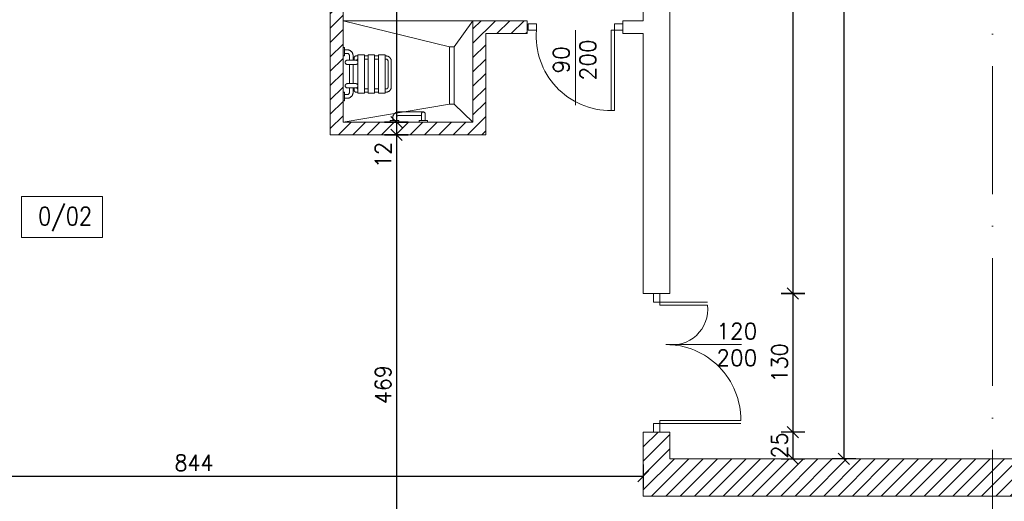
# Model space of a CAD drawing. Header units: millimetres. Extents: x -37273 to 136949, y -1495242345 to -598.
# Tile 22 of 38: x 41549 to 42474, y -16881 to -16429. Entities that reach past the tile are written whole.
import ezdxf

# ---------------------------------------------------------------- set-up
doc = ezdxf.new("R2010")
doc.units = ezdxf.units.MM
doc.linetypes.add('ACAD_ISO10W100', pattern=[18, 12, -3, 0, -3])
for name, color, linetype, lineweight in [('002_Medium_1 10', 251, 'Continuous', 0), ('A-DRZ', 3, 'Continuous', 13), ('A-OKN', 3, 'Continuous', 13), ('F-BIL-OP', 103, 'Continuous', 9), ('wymiarowannie', 253, 'Continuous', 5)]:
    doc.layers.add(name, color=color, linetype=linetype, lineweight=lineweight)
doc.layers.add('wym', color=1, linetype='Continuous')
doc.layers.add('ściana', color=7, linetype='Continuous')
doc.styles.add('SIMPLEX', font='simplex', dxfattribs={"width": 0.85})
doc.styles.get("Standard").update_dxf_attribs({"font": 'arial.ttf'})
doc.styles.add('WYM_50', font='simplex.shx', dxfattribs={"width": 0.95})
doc.dimstyles.new('50', dxfattribs={"dimtxt": 15, "dimasz": 0.15, "dimexe": 13, "dimexo": 30, "dimgap": 5, "dimtad": 1, "dimdec": 0, "dimrnd": 0.5, "dimzin": 1, "dimdsep": 46, "dimtxsty": 'WYM_50', "dimblk": 'A', "dimcen": 3, "dimdle": 5, "dimse1": 1, "dimse2": 1, "dimclrd": 256, "dimclre": 256, "dimclrt": 2, "dimaunit": 1, "dimadec": 0, "dimazin": 0, "dimtfac": 0.32, "dimtdec": 0, "dimtix": 1, "dimtmove": 1, "dimatfit": 3, "dimldrblk": 'A', "dimfxl": 1, "dimtvp": 0.08, "dimtolj": 1, "dimtzin": 1, "dimarcsym": 0})

# ---------------------------------------------------------------- blocks, each defined once
blk = doc.blocks.new('A')
at = {"color": 1, "linetype": 'Continuous'}
blk.add_line((0, 73.6), (0, -73.6), dxfattribs=at)
at = {"color": 7, "linetype": 'Continuous'}
blk.add_line((-35.3, -35.3), (35.3, 35.3), dxfattribs=at)
blk = doc.blocks.new('*D2474')
at = {"layer": 'Defpoints', "color": 0, "lineweight": 13, "ltscale": 3}
for p in [(41291, -16829.92), (42135, -16829.92), (42135, -16857.39)]:
    blk.add_point(p, dxfattribs=at)
at = {"layer": 'wym', "lineweight": -2}
blk.add_line((41291.15, -16857.39), (42134.85, -16857.39), dxfattribs=at)
at = {"layer": 'wym', "lineweight": -2, "ltscale": 3, "xscale": 0.15, "yscale": 0.15, "zscale": 0.15, "rotation": 180}
blk.add_blockref('A', (41291, -16857.39), dxfattribs=at)
at = {"layer": 'wym', "lineweight": -2, "ltscale": 3, "xscale": 0.15, "yscale": 0.15, "zscale": 0.15}
blk.add_blockref('A', (42135, -16857.39), dxfattribs=at)
at = {"layer": 'wym', "color": 2, "ltscale": 3, "insert": (41713, -16844.89), "char_height": 15, "attachment_point": 5, "style": 'WYM_50'}
blk.add_mtext('\\A1;844', dxfattribs=at)
blk = doc.blocks.new('*D2464')
at = {"layer": 'Defpoints', "color": 0, "lineweight": 13, "ltscale": 3}
for p in [(41920.2, -16537.05), (41903.1, -17006.05), (41920.2, -17006.05)]:
    blk.add_point(p, dxfattribs=at)
at = {"layer": 'wym', "lineweight": -2}
blk.add_line((41903.1, -16537.2), (41903.1, -17005.9), dxfattribs=at)
at = {"layer": 'wym', "lineweight": -2, "ltscale": 3, "xscale": 0.15, "yscale": 0.15, "zscale": 0.15}
for p, rotation in [((41903.1, -16537.05), 90), ((41903.1, -17006.05), 270)]:
    blk.add_blockref('A', p, dxfattribs=dict(at, rotation=rotation))
at = {"layer": 'wym', "color": 2, "ltscale": 3, "insert": (41890.6, -16771.55), "char_height": 15, "attachment_point": 5, "rotation": 90, "style": 'WYM_50'}
blk.add_mtext('\\A1;469', dxfattribs=at)
blk = doc.blocks.new('*D2463')
at = {"layer": 'Defpoints', "color": 0, "lineweight": 13, "ltscale": 3}
for p in [(41923.14, -16525.05), (41903.1, -16537.05), (41923.14, -16537.05)]:
    blk.add_point(p, dxfattribs=at)
at = {"layer": 'wym', "lineweight": -2}
for p, q in [((41903.1, -16525.2), (41903.1, -16536.9)), ((41903.1, -16537.05), (41903.1, -16571.13))]:
    blk.add_line(p, q, dxfattribs=at)
at = {"layer": 'wym', "lineweight": -2, "ltscale": 3, "xscale": 0.15, "yscale": 0.15, "zscale": 0.15}
for p, rotation in [((41903.1, -16525.05), 90), ((41903.1, -16537.05), 270)]:
    blk.add_blockref('A', p, dxfattribs=dict(at, rotation=rotation))
at = {"layer": 'wym', "color": 2, "ltscale": 3, "insert": (41890.6, -16555.95), "char_height": 15, "attachment_point": 5, "rotation": 90, "style": 'WYM_50'}
blk.add_mtext('\\A1;12', dxfattribs=at)
blk = doc.blocks.new('*D2462')
at = {"layer": 'Defpoints', "color": 0, "lineweight": 13, "ltscale": 3}
for p in [(41923.14, -16242.05), (41903.1, -16525.05), (41923.14, -16525.05)]:
    blk.add_point(p, dxfattribs=at)
at = {"layer": 'wym', "lineweight": -2}
blk.add_line((41903.1, -16242.2), (41903.1, -16524.9), dxfattribs=at)
at = {"layer": 'wym', "lineweight": -2, "ltscale": 3, "xscale": 0.15, "yscale": 0.15, "zscale": 0.15}
for p, rotation in [((41903.1, -16242.05), 90), ((41903.1, -16525.05), 270)]:
    blk.add_blockref('A', p, dxfattribs=dict(at, rotation=rotation))
at = {"layer": 'wym', "color": 2, "ltscale": 3, "insert": (41890.6, -16383.55), "char_height": 15, "attachment_point": 5, "rotation": 90, "style": 'WYM_50'}
blk.add_mtext('\\A1;283', dxfattribs=at)
blk = doc.blocks.new('DRZWI80')
at = {"layer": 'A-DRZ', "extrusion": (0, 0, -1)}
for points in [[(-63186.49, 25780.28), (-63183.49, 25780.28), (-63183.49, 25856.28)], [(-63186.49, 25856.28), (-63183.49, 25856.28)]]:
    blk.add_lwpolyline(points, dxfattribs=at)
at = {"layer": 'A-DRZ'}
for points in [[(63186.49, 25780.28), (63186.49, 25856.28)], [(63149.49, 25780.28), (63149.49, 25851.36)]]:
    blk.add_lwpolyline(points, dxfattribs=at)
for points in [[(63104.49, 25774.28), (63104.49, 25780.28), (63112.49, 25780.28), (63112.49, 25774.28)], [(63194.49, 25774.28), (63194.49, 25780.28), (63186.49, 25780.28), (63186.49, 25774.28)]]:
    blk.add_lwpolyline(points, close=True, dxfattribs=at)
at = {"layer": 'A-DRZ', "color": 1}
blk.add_arc((63182.77, 25785.79), 70.49, 89.40844, 184.48773, dxfattribs=at)
blk = doc.blocks.new('GFT43')
at = {"layer": 'A-DRZ'}
blk.add_blockref('DRZWI80', (-63194.49, -25774.28), dxfattribs=at)
blk = doc.blocks.new('*D2392')
at = {"layer": 'Defpoints', "color": 0, "lineweight": 13, "ltscale": 3}
for p in [(42150, -16120.05), (42150, -16686.05), (42275.5, -16686.05)]:
    blk.add_point(p, dxfattribs=at)
at = {"layer": 'wym', "lineweight": -2}
blk.add_line((42275.5, -16120.2), (42275.5, -16685.9), dxfattribs=at)
at = {"layer": 'wym', "lineweight": -2, "ltscale": 3, "xscale": 0.15, "yscale": 0.15, "zscale": 0.15}
for p, rotation in [((42275.5, -16120.05), 90), ((42275.5, -16686.05), 270)]:
    blk.add_blockref('A', p, dxfattribs=dict(at, rotation=rotation))
at = {"layer": 'wym', "color": 2, "ltscale": 3, "insert": (42263, -16403.05), "char_height": 15, "attachment_point": 5, "rotation": 90, "style": 'WYM_50'}
blk.add_mtext('\\A1;566', dxfattribs=at)
blk = doc.blocks.new('*D2393')
at = {"layer": 'Defpoints', "color": 0, "lineweight": 13, "ltscale": 3}
for p in [(42260.76, -16686.05), (42156.64, -16816.05), (42275.5, -16816.05)]:
    blk.add_point(p, dxfattribs=at)
at = {"layer": 'wym', "lineweight": -2}
blk.add_line((42275.5, -16686.2), (42275.5, -16815.9), dxfattribs=at)
at = {"layer": 'wym', "lineweight": -2, "ltscale": 3, "xscale": 0.15, "yscale": 0.15, "zscale": 0.15}
for p, rotation in [((42275.5, -16686.05), 90), ((42275.5, -16816.05), 270)]:
    blk.add_blockref('A', p, dxfattribs=dict(at, rotation=rotation))
at = {"layer": 'wym', "color": 2, "ltscale": 3, "insert": (42263, -16751.05), "char_height": 15, "attachment_point": 5, "rotation": 90, "style": 'WYM_50'}
blk.add_mtext('\\A1;130', dxfattribs=at)
blk = doc.blocks.new('*D2394')
at = {"layer": 'Defpoints', "color": 0, "lineweight": 13, "ltscale": 3}
for p in [(42247.93, -16816.05), (42247.93, -16841.05), (42275.5, -16841.05)]:
    blk.add_point(p, dxfattribs=at)
at = {"layer": 'wym', "lineweight": -2}
for p, q in [((42275.5, -16815.9), (42275.5, -16815.75)), ((42275.5, -16816.05), (42275.5, -16841.05)), ((42275.5, -16841.2), (42275.5, -16841.35))]:
    blk.add_line(p, q, dxfattribs=at)
at = {"layer": 'wym', "lineweight": -2, "ltscale": 3, "xscale": 0.15, "yscale": 0.15, "zscale": 0.15}
for p, rotation in [((42275.5, -16816.05), 270), ((42275.5, -16841.05), 90)]:
    blk.add_blockref('A', p, dxfattribs=dict(at, rotation=rotation))
at = {"layer": 'wym', "color": 2, "ltscale": 3, "insert": (42263, -16828.55), "char_height": 15, "attachment_point": 5, "rotation": 90, "style": 'WYM_50'}
blk.add_mtext('\\A1;25', dxfattribs=at)
blk = doc.blocks.new('*D2395')
at = {"layer": 'Defpoints', "color": 0, "lineweight": 13, "ltscale": 3}
for p in [(42341.18, -15941.05), (42323.42, -16841.05), (42341.18, -16841.05)]:
    blk.add_point(p, dxfattribs=at)
at = {"layer": 'wym', "lineweight": -2}
blk.add_line((42323.42, -15941.2), (42323.42, -16840.9), dxfattribs=at)
at = {"layer": 'wym', "lineweight": -2, "ltscale": 3, "xscale": 0.15, "yscale": 0.15, "zscale": 0.15}
for p, rotation in [((42323.42, -15941.05), 90), ((42323.42, -16841.05), 270)]:
    blk.add_blockref('A', p, dxfattribs=dict(at, rotation=rotation))
at = {"layer": 'wym', "color": 2, "ltscale": 3, "insert": (42310.92, -16391.05), "char_height": 15, "attachment_point": 5, "rotation": 90, "style": 'WYM_50'}
blk.add_mtext('\\A1;900', dxfattribs=at)

msp = doc.modelspace()

# ---------------------------------------------------------------- hatches: boundary and pattern name
at = {"layer": 'wymiarowannie', "lineweight": 13, "ltscale": 3}
h = msp.add_hatch(dxfattribs=at)
h.set_pattern_fill('ANSI31', color=5, scale=3)
h.set_pattern_definition([(45, (41805.995, -16876.046), (-6.73519, 6.73519), [])])
h.paths.add_polyline_path([(42135, -16816.05), (42135, -16876.05), (42463, -16876.05), (42463, -16841.05), (42160, -16841.05), (42160, -16816.05)])
h.paths.add_polyline_path([(42921, -16876.05), (42921, -16841.05), (42463, -16841.05), (42463, -16876.05)])
h.paths.add_polyline_path([(41806, -16219.55), (41806, -16197.05), (41808, -16197.05), (41808, -16182.05), (41853, -16182.05), (41853, -16197.05), (42032.05, -16197.05), (42032.05, -16219.55)])
h.paths.add_polyline_path([(42115, -16197.05), (42115, -16120.05), (42160, -16120.05), (42160, -16219.55), (42135, -16219.55), (42135, -16197.05)])
h.paths.add_polyline_path([(41879.35, -16234.83), (41901.85, -16234.83), (41901.85, -16204.26), (41879.35, -16204.26)], flags=24)
h.paths.add_polyline_path([(42251.75, -16843.83), (42274.25, -16843.83), (42274.25, -16813.26), (42251.75, -16813.26)], flags=24)
h.paths.add_polyline_path([(41879.35, -16203.47), (41901.85, -16203.47), (41901.85, -16175.62), (41879.35, -16175.62)], flags=24)
h = msp.add_hatch(dxfattribs=at)
h.set_pattern_fill('ANSI31', color=5, scale=3)
h.set_pattern_definition([(45, (41805.995, -16876.046), (-6.73519, 6.73519), [])])
h.paths.add_polyline_path([(41806, -16219.55), (41806, -16242.05), (41841, -16242.05), (41841, -16537.05), (41987, -16537.05), (41987, -16442.05), (42025.8, -16442.05), (42025.8, -16430.05), (41975, -16430.05), (41975, -16525.05), (41853, -16525.05), (41853, -16242.05), (42032.05, -16242.05), (42032.05, -16219.55)])

# ---------------------------------------------------------------- linework, layer by layer
at = {"layer": '002_Medium_1 10'}
for p, q in [((41953.08, -16454.67), (41853, -16430.05)), ((41975, -16430.05), (41957.48, -16454.67)), ((41953.08, -16508.37), (41853, -16525.05)), ((41957.48, -16508.37), (41975, -16525.05))]:
    msp.add_line(p, q, dxfattribs=at)
msp.add_lwpolyline([(41975, -16430.05), (41853, -16430.05)], dxfattribs=at)
msp.add_lwpolyline([(41957.48, -16454.67), (41953.08, -16454.67), (41953.08, -16508.37), (41957.48, -16508.37)], close=True, dxfattribs=at)
at = {"layer": 'A-DRZ'}
for points in [[(42144.5, -16686.05), (42150.5, -16686.05), (42150.5, -16694.05), (42144.5, -16694.05)], [(42144.5, -16816.05), (42150.5, -16816.05), (42150.5, -16808.05), (42144.5, -16808.05)], [(42144.5, -16816.05), (42150.5, -16816.05), (42150.5, -16808.05), (42144.5, -16808.05)]]:
    msp.add_lwpolyline(points, close=True, dxfattribs=at)
at = {"layer": 'A-DRZ', "extrusion": (0, 0, -1)}
for points in [[(-42150.5, -16694.05), (-42150.5, -16697.05), (-42195.32, -16697.05)], [(-42150.5, -16808.05), (-42150.5, -16805.05), (-42226.5, -16805.05)], [(-42150.5, -16808.05), (-42150.5, -16805.05), (-42226.5, -16805.05)]]:
    msp.add_lwpolyline(points, dxfattribs=at)
at = {"layer": 'A-DRZ'}
for points in [[(42150.5, -16694.05), (42195.32, -16694.05)], [(42150.5, -16697.05), (42195.32, -16697.05)], [(42156.01, -16733.83), (42227.09, -16733.83)], [(42156.01, -16733.83), (42227.09, -16733.83)], [(42150.5, -16808.05), (42226.5, -16808.05)], [(42150.5, -16808.05), (42226.5, -16808.05)]]:
    msp.add_lwpolyline(points, dxfattribs=at)
at = {"layer": 'A-DRZ', "color": 1}
for centre, radius, start, end in [((42161.87, -16700.69), 33.65, 259.97807, 6.22398), ((42156.01, -16804.32), 70.49, 359.40844, 90), ((42156.01, -16804.32), 70.49, 359.40844, 90)]:
    msp.add_arc(centre, radius, start, end, dxfattribs=at)
at = {"layer": 'A-OKN'}
for points in [[(41853, -16455.04), (41854.38, -16455.04)], [(41854.38, -16463.05), (41854.38, -16455.04)], [(41854.38, -16457.34), (41857, -16457.34)], [(41862.38, -16462.76), (41862.38, -16462.46), (41862.36, -16462.17), (41862.33, -16461.88), (41862.25, -16461.59), (41862.2, -16461.3), (41862.12, -16461.03), (41862.01, -16460.74), (41861.88, -16460.47), (41861.77, -16460.21), (41861.61, -16459.97), (41861.45, -16459.7), (41861.29, -16459.47), (41861.11, -16459.26), (41860.9, -16459.01), (41860.71, -16458.83), (41860.47, -16458.62), (41860.26, -16458.43), (41860.02, -16458.27), (41859.78, -16458.11), (41859.52, -16457.98), (41859.25, -16457.85), (41858.99, -16457.72), (41858.72, -16457.64), (41858.43, -16457.53), (41858.14, -16457.48), (41857.85, -16457.42), (41857.58, -16457.37), (41857.29, -16457.34), (41857, -16457.34)], [(41853, -16463.05), (41854.38, -16463.05)], [(41854.38, -16460.74), (41857, -16460.74)], [(41857.03, -16467.05), (41856.87, -16467.05), (41856.68, -16467.08), (41856.52, -16467.1), (41856.36, -16467.16), (41856.21, -16467.24), (41856.05, -16467.32), (41855.88, -16467.4), (41855.75, -16467.5), (41855.62, -16467.63), (41855.52, -16467.77), (41855.41, -16467.9), (41855.3, -16468.03), (41855.22, -16468.19), (41855.14, -16468.35), (41855.12, -16468.54), (41855.06, -16468.69), (41855.04, -16468.88), (41855.04, -16469.23), (41855.06, -16469.38), (41855.12, -16469.57), (41855.14, -16469.73), (41855.22, -16469.89), (41855.3, -16470.05), (41855.41, -16470.18), (41855.52, -16470.34), (41855.62, -16470.44), (41855.75, -16470.58), (41855.88, -16470.68), (41856.05, -16470.76), (41856.21, -16470.84), (41856.36, -16470.92), (41856.52, -16470.98), (41856.68, -16471), (41856.87, -16471.03), (41857.03, -16471.05)], [(41858.99, -16462.76), (41858.99, -16462.57), (41858.96, -16462.38), (41858.91, -16462.23), (41858.85, -16462.07), (41858.8, -16461.91), (41858.72, -16461.75), (41858.62, -16461.59), (41858.51, -16461.45), (41858.41, -16461.32), (41858.27, -16461.22), (41858.14, -16461.11), (41857.98, -16461.01), (41857.82, -16460.92), (41857.66, -16460.87), (41857.5, -16460.82), (41857.34, -16460.77), (41857.16, -16460.74), (41857, -16460.74)], [(41865.04, -16467.05), (41857.03, -16467.05)], [(41858.99, -16462.76), (41858.99, -16467.05)], [(41862.38, -16462.76), (41862.38, -16467.05)], [(41865.35, -16463.05), (41865.19, -16463.05), (41865.01, -16463.07), (41864.85, -16463.1), (41864.66, -16463.15), (41864.5, -16463.23), (41864.35, -16463.31), (41864.22, -16463.42), (41864.08, -16463.52), (41863.95, -16463.63), (41863.81, -16463.76), (41863.71, -16463.89), (41863.63, -16464.05), (41863.55, -16464.19), (41863.47, -16464.35), (41863.42, -16464.53), (41863.39, -16464.69), (41863.36, -16464.88), (41863.36, -16465.03)], [(41863.36, -16467.05), (41863.36, -16465.03)], [(41865.04, -16471.05), (41865.19, -16471.03), (41865.38, -16471), (41865.54, -16470.98), (41865.7, -16470.92), (41865.88, -16470.84), (41866.02, -16470.76), (41866.17, -16470.68), (41866.31, -16470.58), (41866.44, -16470.44), (41866.55, -16470.34), (41866.65, -16470.18), (41866.76, -16470.05), (41866.84, -16469.89), (41866.92, -16469.73), (41866.97, -16469.57), (41867, -16469.38), (41867.02, -16469.23), (41867.02, -16468.88), (41867, -16468.69), (41866.97, -16468.54), (41866.92, -16468.35), (41866.84, -16468.19), (41866.76, -16468.03), (41866.65, -16467.9), (41866.55, -16467.77), (41866.44, -16467.63), (41866.31, -16467.5), (41866.17, -16467.4), (41866.02, -16467.32), (41865.88, -16467.24), (41865.7, -16467.16), (41865.54, -16467.1), (41865.38, -16467.08), (41865.19, -16467.05), (41865.04, -16467.05)], [(41867.02, -16463.05), (41865.35, -16463.05)], [(41866.36, -16466.04), (41866.36, -16467.55)], [(41867.02, -16466.04), (41866.36, -16466.04)], [(41867.02, -16467.9), (41866.41, -16467.58)], [(41867.02, -16466.23), (41866.63, -16466.04)], [(41873.04, -16462.04), (41867.02, -16462.04)], [(41867.02, -16462.04), (41867.02, -16498.05)], [(41873.04, -16462.04), (41873.04, -16498.05)], [(41876.62, -16463.05), (41873.04, -16463.05)], [(41876.62, -16466.04), (41873.04, -16466.04)], [(41882.64, -16462.04), (41876.62, -16462.04)], [(41876.62, -16462.04), (41876.62, -16498.05)], [(41882.64, -16462.04), (41882.64, -16498.05)], [(41886.43, -16463.05), (41882.64, -16463.05)], [(41886.43, -16466.04), (41882.64, -16466.04)], [(41892.46, -16462.04), (41886.43, -16462.04)], [(41886.43, -16462.04), (41886.43, -16498.05)], [(41892.46, -16462.04), (41892.46, -16498.05)], [(41893.33, -16463.05), (41892.46, -16463.05)], [(41893.33, -16466.04), (41892.46, -16466.04)], [(41898.34, -16468.03), (41898.34, -16467.77), (41898.32, -16467.48), (41898.26, -16467.21), (41898.21, -16466.92), (41898.16, -16466.65), (41898.05, -16466.39), (41897.97, -16466.12), (41897.84, -16465.89), (41897.7, -16465.62), (41897.57, -16465.38), (41897.41, -16465.14), (41897.26, -16464.93), (41897.07, -16464.72), (41896.88, -16464.51), (41896.67, -16464.32), (41896.46, -16464.13), (41896.22, -16463.98), (41896.01, -16463.82), (41895.74, -16463.66), (41895.5, -16463.55), (41895.24, -16463.42), (41895, -16463.31), (41894.71, -16463.23), (41894.44, -16463.18), (41894.18, -16463.13), (41893.89, -16463.07), (41893.62, -16463.05), (41893.33, -16463.05)], [(41895.34, -16468.03), (41895.32, -16467.87), (41895.32, -16467.69), (41895.27, -16467.53), (41895.21, -16467.37), (41895.16, -16467.21), (41895.08, -16467.05), (41894.97, -16466.89), (41894.87, -16466.76), (41894.76, -16466.63), (41894.63, -16466.52), (41894.5, -16466.41), (41894.34, -16466.31), (41894.18, -16466.23), (41894.02, -16466.17), (41893.86, -16466.12), (41893.68, -16466.07), (41893.52, -16466.04), (41893.33, -16466.04)], [(41865.04, -16471.05), (41857.03, -16471.05)], [(41858.99, -16471.05), (41858.99, -16489.03)], [(41862.38, -16489.03), (41862.38, -16471.05)], [(41895.34, -16468.03), (41895.34, -16492.06)], [(41898.34, -16468.03), (41898.34, -16492.06)], [(41882.8, -16480.71), (41882.64, -16480.73)], [(41857.03, -16489.03), (41856.87, -16489.06), (41856.68, -16489.09), (41856.52, -16489.11), (41856.36, -16489.17), (41856.21, -16489.22), (41856.05, -16489.33), (41855.88, -16489.41), (41855.75, -16489.51), (41855.62, -16489.62), (41855.52, -16489.75), (41855.41, -16489.91), (41855.3, -16490.04), (41855.22, -16490.2), (41855.14, -16490.36), (41855.12, -16490.52), (41855.06, -16490.7), (41855.04, -16490.86), (41855.04, -16491.21), (41855.06, -16491.39), (41855.12, -16491.55), (41855.14, -16491.74), (41855.22, -16491.9), (41855.3, -16492.06), (41855.41, -16492.19), (41855.52, -16492.32), (41855.62, -16492.45), (41855.75, -16492.59), (41855.88, -16492.69), (41856.05, -16492.77), (41856.21, -16492.85), (41856.36, -16492.93), (41856.52, -16492.98), (41856.68, -16493.01), (41856.87, -16493.04), (41857.03, -16493.04)], [(41865.04, -16489.03), (41857.03, -16489.03)], [(41865.04, -16493.04), (41857.03, -16493.04)], [(41858.99, -16497.33), (41858.99, -16493.04)], [(41862.38, -16497.33), (41862.38, -16493.04)], [(41863.36, -16495.05), (41863.36, -16493.04)], [(41863.36, -16495.05), (41863.36, -16495.21), (41863.39, -16495.4), (41863.42, -16495.56), (41863.47, -16495.71), (41863.55, -16495.9), (41863.63, -16496.04), (41863.71, -16496.19), (41863.81, -16496.33), (41863.95, -16496.46), (41864.08, -16496.56), (41864.22, -16496.67), (41864.35, -16496.78), (41864.5, -16496.86), (41864.66, -16496.94), (41864.85, -16496.99), (41865.01, -16497.02), (41865.19, -16497.04), (41865.35, -16497.04)], [(41865.04, -16493.04), (41865.19, -16493.04), (41865.38, -16493.01), (41865.54, -16492.98), (41865.7, -16492.93), (41865.88, -16492.85), (41866.02, -16492.77), (41866.17, -16492.69), (41866.31, -16492.59), (41866.44, -16492.45), (41866.55, -16492.32), (41866.65, -16492.19), (41866.76, -16492.06), (41866.84, -16491.9), (41866.92, -16491.74), (41866.97, -16491.55), (41867, -16491.39), (41867.02, -16491.21), (41867.02, -16490.86), (41867, -16490.7), (41866.97, -16490.52), (41866.92, -16490.36), (41866.84, -16490.2), (41866.76, -16490.04), (41866.65, -16489.91), (41866.55, -16489.75), (41866.44, -16489.62), (41866.31, -16489.51), (41866.17, -16489.41), (41866.02, -16489.33), (41865.88, -16489.22), (41865.7, -16489.17), (41865.54, -16489.11), (41865.38, -16489.09), (41865.19, -16489.06), (41865.04, -16489.03)], [(41867.02, -16492.43), (41866.36, -16492.77)], [(41866.36, -16494.04), (41866.36, -16492.53)], [(41867.02, -16494.04), (41866.36, -16494.04)], [(41876.62, -16494.04), (41873.04, -16494.04)], [(41876.62, -16487.97), (41876.57, -16488)], [(41886.43, -16494.04), (41882.64, -16494.04)], [(41893.33, -16494.04), (41892.46, -16494.04)], [(41893.33, -16494.04), (41893.52, -16494.04), (41893.68, -16494.02), (41893.86, -16493.97), (41894.02, -16493.91), (41894.18, -16493.86), (41894.34, -16493.78), (41894.5, -16493.67), (41894.63, -16493.57), (41894.76, -16493.46), (41894.87, -16493.33), (41894.97, -16493.2), (41895.08, -16493.04), (41895.16, -16492.88), (41895.21, -16492.72), (41895.27, -16492.56), (41895.32, -16492.4), (41895.32, -16492.21), (41895.34, -16492.06)], [(41893.33, -16497.04), (41893.62, -16497.04), (41893.89, -16497.02), (41894.18, -16496.96), (41894.44, -16496.91), (41894.71, -16496.86), (41895, -16496.78), (41895.24, -16496.67), (41895.5, -16496.54), (41895.74, -16496.43), (41896.01, -16496.27), (41896.22, -16496.11), (41896.46, -16495.96), (41896.67, -16495.77), (41896.88, -16495.58), (41897.07, -16495.37), (41897.26, -16495.16), (41897.41, -16494.95), (41897.57, -16494.71), (41897.7, -16494.47), (41897.84, -16494.21), (41897.97, -16493.97), (41898.05, -16493.7), (41898.16, -16493.44), (41898.21, -16493.14), (41898.26, -16492.88), (41898.32, -16492.61), (41898.34, -16492.32), (41898.34, -16492.06)], [(41853, -16497.04), (41854.38, -16497.04)], [(41854.38, -16497.04), (41854.38, -16505.05)], [(41854.38, -16499.35), (41857, -16499.35)], [(41854.38, -16502.74), (41857, -16502.74)], [(41857, -16502.74), (41857.29, -16502.74), (41857.58, -16502.72), (41857.85, -16502.66), (41858.14, -16502.61), (41858.43, -16502.56), (41858.72, -16502.45), (41858.99, -16502.37), (41859.25, -16502.24), (41859.52, -16502.11), (41859.78, -16501.97), (41860.02, -16501.82), (41860.26, -16501.66), (41860.47, -16501.47), (41860.71, -16501.26), (41860.9, -16501.04), (41861.11, -16500.83), (41861.29, -16500.62), (41861.45, -16500.38), (41861.61, -16500.12), (41861.77, -16499.88), (41861.88, -16499.61), (41862.01, -16499.35), (41862.12, -16499.06), (41862.2, -16498.79), (41862.25, -16498.5), (41862.33, -16498.21), (41862.36, -16497.92), (41862.38, -16497.63), (41862.38, -16497.33)], [(41857, -16499.35), (41857.16, -16499.35), (41857.34, -16499.32), (41857.5, -16499.27), (41857.66, -16499.22), (41857.82, -16499.16), (41857.98, -16499.08), (41858.14, -16498.98), (41858.27, -16498.87), (41858.41, -16498.76), (41858.51, -16498.63), (41858.62, -16498.5), (41858.72, -16498.34), (41858.8, -16498.18), (41858.85, -16498.03), (41858.91, -16497.86), (41858.96, -16497.71), (41858.99, -16497.52), (41858.99, -16497.33)], [(41867.02, -16497.04), (41865.35, -16497.04)], [(41873.04, -16498.05), (41867.02, -16498.05)], [(41876.62, -16497.04), (41873.04, -16497.04)], [(41882.64, -16498.05), (41876.62, -16498.05)], [(41886.43, -16497.04), (41882.64, -16497.04)], [(41892.46, -16498.05), (41886.43, -16498.05)], [(41886.65, -16498.05), (41886.67, -16498.05)], [(41893.33, -16497.04), (41892.46, -16497.04)], [(41853, -16505.05), (41854.38, -16505.05)], [(41905.08, -16515.66), (41904.79, -16515.66), (41904.49, -16515.68), (41904.2, -16515.71), (41903.91, -16515.76), (41903.65, -16515.84), (41903.35, -16515.92), (41903.09, -16516.03), (41902.82, -16516.14), (41902.56, -16516.27), (41902.29, -16516.43), (41902.05, -16516.59), (41901.82, -16516.75), (41901.58, -16516.93), (41901.37, -16517.12), (41901.15, -16517.33), (41900.97, -16517.54), (41900.78, -16517.78), (41900.62, -16518.02), (41900.46, -16518.26), (41900.3, -16518.52), (41900.17, -16518.79), (41900.07, -16519.05), (41899.96, -16519.32), (41899.88, -16519.61), (41899.8, -16519.87), (41899.75, -16520.16), (41899.72, -16520.46), (41899.69, -16520.75), (41899.67, -16521.04)], [(41899.67, -16523.64), (41899.67, -16521.04)], [(41905.08, -16519.05), (41904.92, -16519.05), (41904.73, -16519.08), (41904.57, -16519.1), (41904.39, -16519.16), (41904.23, -16519.24), (41904.07, -16519.32), (41903.93, -16519.4), (41903.8, -16519.5), (41903.67, -16519.64), (41903.54, -16519.77), (41903.43, -16519.9), (41903.35, -16520.04), (41903.27, -16520.19), (41903.19, -16520.35), (41903.14, -16520.54), (41903.12, -16520.69), (41903.09, -16520.88), (41903.09, -16521.04)], [(41903.09, -16523.64), (41903.09, -16521.04)], [(41905.08, -16515.66), (41928.39, -16515.66)], [(41905.08, -16519.05), (41926.69, -16519.05)], [(41930.08, -16517.36), (41930.08, -16517.17), (41930.06, -16517.01), (41930.03, -16516.85), (41929.98, -16516.69), (41929.9, -16516.53), (41929.82, -16516.4), (41929.71, -16516.27), (41929.61, -16516.14), (41929.47, -16516.03), (41929.34, -16515.92), (41929.21, -16515.84), (41929.05, -16515.76), (41928.89, -16515.71), (41928.73, -16515.68), (41928.57, -16515.66), (41928.23, -16515.66), (41928.07, -16515.68), (41927.91, -16515.71), (41927.75, -16515.76), (41927.59, -16515.84), (41927.46, -16515.92), (41927.32, -16516.03), (41927.19, -16516.14), (41927.09, -16516.27), (41926.98, -16516.4), (41926.9, -16516.53), (41926.82, -16516.69), (41926.77, -16516.85), (41926.72, -16517.01), (41926.69, -16517.17), (41926.69, -16517.36)], [(41926.69, -16523.64), (41926.69, -16517.36)], [(41930.08, -16523.64), (41930.08, -16517.36)], [(41897.39, -16525.05), (41897.39, -16523.64)], [(41905.4, -16523.64), (41897.39, -16523.64)], [(41905.4, -16525.05), (41905.4, -16523.64)], [(41924.38, -16525.05), (41924.38, -16523.64)], [(41924.38, -16523.64), (41932.39, -16523.64)], [(41932.39, -16525.05), (41932.39, -16523.64)]]:
    msp.add_lwpolyline(points, dxfattribs=at)
at = {"layer": 'F-BIL-OP', "color": 0}
msp.add_lwpolyline([(41551.03, -16595.05), (41626.99, -16595.05), (41626.99, -16633.44), (41551.03, -16633.44)], close=True, dxfattribs=at)
at = {"layer": 'wymiarowannie', "color": 251, "linetype": 'ACAD_ISO10W100', "lineweight": 13, "ltscale": 10}
msp.add_line((42463, -18033.41), (42463, -15939.23), dxfattribs=at)
at = {"layer": 'wymiarowannie', "color": 1, "lineweight": 13, "ltscale": 3}
msp.add_line((42025.8, -16442.05), (42025.8, -16430.05), dxfattribs=at)
at = {"layer": 'ściana', "lineweight": 13, "ltscale": 3}
for p, q in [((42160, -16120.05), (42160, -16686.05)), ((41841, -16242.05), (41841, -16537.05)), ((41853, -16242.05), (41853, -16525.05)), ((42135, -16242.05), (42135, -16430.05)), ((41975, -16430.05), (42025.8, -16430.05)), ((41975, -16525.05), (41975, -16430.05)), ((42115.8, -16430.05), (42135, -16430.05)), ((42115.8, -16442.05), (42115.8, -16430.05)), ((41987, -16537.05), (41987, -16442.05)), ((41987, -16442.05), (42025.8, -16442.05)), ((42115.8, -16442.05), (42135, -16442.05)), ((42135, -16442.05), (42135, -16686.05)), ((41853, -16525.05), (41975, -16525.05)), ((41841, -16537.05), (41987, -16537.05)), ((41841, -16537.05), (41987, -16537.05)), ((42160, -16686.05), (42135, -16686.05)), ((42160, -16816.05), (42135, -16816.05)), ((42135, -16816.05), (42135, -16876.05)), ((42160, -16816.05), (42160, -16841.05)), ((42160, -16841.05), (42921, -16841.05)), ((42135, -16876.05), (42921, -16876.05))]:
    msp.add_line(p, q, dxfattribs=at)

# ---------------------------------------------------------------- block references
at = {"layer": 'A-DRZ', "xscale": -0.9900000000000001, "yscale": 0.9900000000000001, "zscale": 0.9900000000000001, "rotation": 180}
msp.add_blockref('GFT43', (42115.8, -16433.08), dxfattribs=at)

# ---------------------------------------------------------------- texts
at = {"layer": 'A-DRZ', "insert": (42070.44, -16466.74), "char_height": 15, "attachment_point": 5, "rotation": 90}
msp.add_mtext('{\\Fsimplex.shx|c238;90\\P\\Fsimplex.shx|c0;2\\Fsimplex.shx|c238;00}', dxfattribs=at)
at = {"layer": 'A-DRZ', "insert": (42222.82, -16733.83), "char_height": 15, "attachment_point": 5}
msp.add_mtext('{\\Fsimplex|c238;120\\P\\Fsimplex|c0;2\\Fsimplex|c238;00}', dxfattribs=at)
at = {"layer": 'F-BIL-OP', "color": 0, "style": 'SIMPLEX', "width": 0.85}
msp.add_text('0/02', height=17, dxfattribs=at).set_placement((41566.62, -16621.91))

# ---------------------------------------------------------------- dimensions: what is measured, and where the dimension line sits
at = {"layer": 'wym'}
for base, p1, p2, picture, middle in [((42323.42, -16841.05), (42341.18, -15941.05), (42341.18, -16841.05), '*D2395', (42310.92, -16391.05)), ((42275.5, -16686.05), (42150, -16120.05), (42150, -16686.05), '*D2392', (42263, -16403.05)), ((41903.1, -16525.05), (41923.14, -16242.05), (41923.14, -16525.05), '*D2462', (41890.6, -16383.55)), ((41903.1, -17006.05), (41920.2, -16537.05), (41920.2, -17006.05), '*D2464', (41890.6, -16771.55)), ((42275.5, -16816.05), (42260.76, -16686.05), (42156.64, -16816.05), '*D2393', (42263, -16751.05)), ((42275.5, -16841.05), (42247.93, -16816.05), (42247.93, -16841.05), '*D2394', (42263, -16828.55))]:
    dim = msp.add_linear_dim(base=base, p1=p1, p2=p2, angle=90, dimstyle='50', override={"dimblk": 'A', "dimfxl": 0, "dimarcsym": 1}, dxfattribs=at)
    dim.commit()
    dim.dimension.update_dxf_attribs({"geometry": picture, "text_midpoint": middle})
dim = msp.add_linear_dim(base=(41903.1, -16537.05), p1=(41923.14, -16525.05), p2=(41923.14, -16537.05), angle=90, dimstyle='50', override={"dimblk": 'A', "dimfxl": 0, "dimarcsym": 1}, dxfattribs=at)
dim.commit()
dim.dimension.update_dxf_attribs({"geometry": '*D2463', "text_midpoint": (41903.1, -16555.95), "dimtype": 160})
dim = msp.add_linear_dim(base=(42135, -16857.39), p1=(41291, -16829.92), p2=(42135, -16829.92), dimstyle='50', override={"dimblk": 'A', "dimfxl": 0, "dimarcsym": 1}, dxfattribs=at)
dim.commit()
dim.dimension.update_dxf_attribs({"geometry": '*D2474', "text_midpoint": (41713, -16844.89)})

doc.saveas('drawing.dxf')
